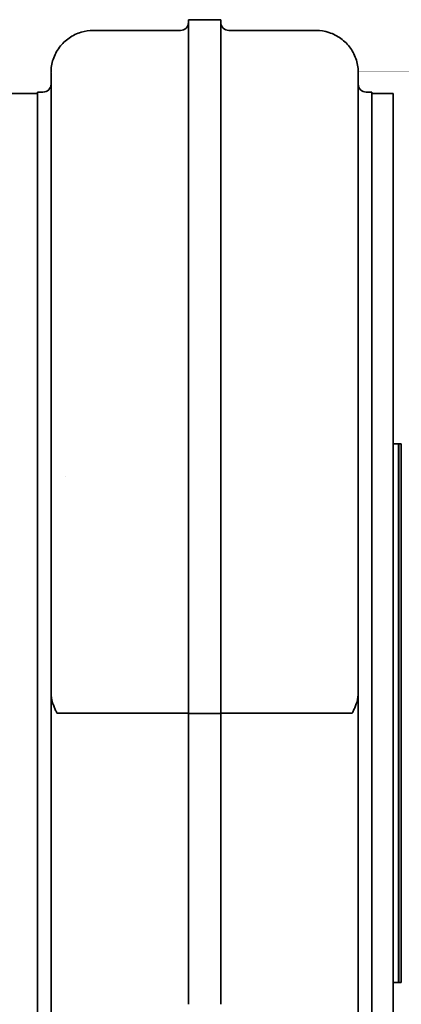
# Model space of a CAD drawing. Header units: millimetres. Extents: x 425 to 835, y 157 to 734.
# Tile 7 of 7: x 671 to 812, y 369 to 734. Entities that reach past the tile are written whole.
import ezdxf

# ---------------------------------------------------------------- set-up
doc = ezdxf.new("R2010")
doc.units = ezdxf.units.MM
doc.header["$LTSCALE"] = 3
doc.layers.add('Krawędzie widoczne(ISO)', color=7, linetype='Continuous', lineweight=35, true_color=0x262659)

msp = doc.modelspace()

# ---------------------------------------------------------------- linework, layer by layer
at = {"layer": 'Krawędzie widoczne(ISO)'}
for p, q in [((733.15, 734.19), (733.15, 733.79)), ((745.15, 734.19), (733.15, 734.19)), ((733.15, 733.79), (733.15, 652.44)), ((745.15, 734.19), (745.15, 733.79)), ((745.15, 733.79), (745.15, 652.44)), ((730.15, 730.19), (697.77, 730.19)), ((780.52, 730.19), (748.15, 730.19)), ((682.15, 714.4), (682.15, 642.8)), ((682.15, 714.4), (682.15, 714.4)), ((796.15, 714.4), (796.15, 642.8)), ((666.65, 706.8), (677.15, 706.8)), ((677.15, 707.3), (677.15, 327.93)), ((679.15, 707.3), (677.15, 707.3)), ((801.15, 707.3), (799.15, 707.3)), ((801.15, 707.3), (801.15, 327.93)), ((809.15, 706.8), (801.15, 706.8)), ((809.15, 706.8), (809.15, 320.26)), ((733.15, 652.44), (733.15, 476.68)), ((745.15, 652.44), (745.15, 476.68)), ((811.15, 576.8), (809.15, 576.8)), ((811.15, 576.7), (811.25, 576.8)), ((811.15, 576.8), (811.15, 376.8)), ((811.25, 576.8), (811.25, 376.8)), ((812.15, 576.8), (811.25, 576.8)), ((812.15, 376.8), (812.15, 576.8)), ((687.47, 564.6), (687.47, 564.6)), ((682.15, 484.49), (682.15, 331.92)), ((796.15, 484.49), (796.15, 331.92)), ((730.15, 476.8), (684.45, 476.8)), ((733.15, 476.68), (733.15, 374.41)), ((733.15, 476.68), (745.15, 476.68)), ((745.15, 476.68), (745.15, 374.41)), ((748.15, 476.8), (793.84, 476.8)), ((811.15, 376.8), (809.15, 376.8)), ((811.15, 376.9), (811.25, 376.8)), ((812.15, 376.8), (811.25, 376.8)), ((733.15, 374.41), (733.15, 368.74)), ((745.15, 374.41), (745.15, 368.74))]:
    msp.add_line(p, q, dxfattribs=at)
for centre, start, end in [((730.15, 733.19), 270, 0), ((748.15, 733.19), 180, 270), ((679.15, 710.3), 270, 0), ((799.15, 710.3), 180, 270)]:
    msp.add_arc(centre, 3, start, end, dxfattribs=at)
for centre, major_axis, start_param, end_param in [((730.15, 476.71), (-3, 0), 3.141593, 4.7124), ((748.15, 476.71), (3, 0), 1.570785, 3.141592)]:
    msp.add_ellipse(centre, major_axis=major_axis, ratio=0.029693, start_param=start_param, end_param=end_param, dxfattribs=at)
for points, knots in [([(682.15, 714.59), (682.15, 714.59), (682.15, 714.59), (682.15, 714.59), (682.15, 714.59), (682.15, 714.59), (682.15, 714.59), (682.15, 714.59), (682.15, 714.59), (682.15, 714.59), (682.15, 714.59), (682.15, 714.6), (682.15, 714.6), (682.15, 714.6), (682.15, 714.6), (682.15, 714.6), (682.15, 714.6), (682.15, 715.43), (682.21, 716.24), (682.47, 717.87), (682.67, 718.68), (683.46, 721.07), (684.25, 722.6), (686.25, 725.27), (687.47, 726.44), (690.21, 728.35), (691.76, 729.1), (694.79, 729.98), (696.29, 730.19), (697.76, 730.19)], [0, 0, 0, 0, 0.000105, 0.000105, 0.00028, 0.00028, 0.000634, 0.000634, 0.000812, 0.000812, 0.0009, 0.0009, 0.001078, 0.001078, 0.001253, 0.001253, 0.001973, 0.001973, 0.249148, 0.249148, 0.499852, 0.499852, 1.007194, 1.007194, 1.508021, 1.508021, 2.017741, 2.017741, 2.469579, 2.469579, 2.469579, 2.469579]), ([(780.53, 730.19), (782.12, 730.19), (783.74, 729.94), (786.86, 728.95), (788.39, 728.17), (791.08, 726.2), (792.29, 725), (794.22, 722.29), (794.97, 720.75), (795.71, 718.35), (795.89, 717.53), (796.06, 716.3), (796.1, 715.9), (796.13, 715.34), (796.14, 715.19), (796.14, 714.92), (796.14, 714.81), (796.15, 714.67), (796.15, 714.65), (796.15, 714.62), (796.15, 714.61), (796.15, 714.6), (796.15, 714.6), (796.15, 714.6), (796.15, 714.6), (796.15, 714.6), (796.15, 714.59), (796.15, 714.59), (796.15, 714.59), (796.15, 714.59), (796.15, 714.59), (796.15, 714.59), (796.15, 714.59), (796.15, 714.59), (796.15, 714.59), (796.15, 714.59), (796.15, 714.59), (796.15, 714.59), (796.15, 714.59), (796.15, 714.59)], [0.000975, 0.000975, 0.000975, 0.000975, 0.489412, 0.489412, 0.997594, 0.997594, 1.499418, 1.499418, 2.004493, 2.004493, 2.256135, 2.256135, 2.378882, 2.378882, 2.424881, 2.424881, 2.459379, 2.459379, 2.465847, 2.465847, 2.468871, 2.468871, 2.46925, 2.46925, 2.46944, 2.46944, 2.469535, 2.469535, 2.469631, 2.469631, 2.469822, 2.469822, 2.470203, 2.470203, 2.470392, 2.470392, 2.470439, 2.470439, 2.470453, 2.470453, 2.470453, 2.470453]), ([(682.15, 642.8), (682.15, 630.59), (682.15, 603.28), (682.15, 555.54), (682.15, 514.67), (682.15, 490.78), (682.15, 484.49)], [88.880164, 88.880164, 88.880164, 88.880164, 94.161581, 99.442997, 104.724414, 106.609574, 106.609574, 106.609574, 106.609574]), ([(796.15, 642.8), (796.15, 630.59), (796.15, 603.28), (796.15, 555.54), (796.15, 514.67), (796.15, 490.78), (796.15, 484.49)], [88.880164, 88.880164, 88.880164, 88.880164, 94.161581, 99.442997, 104.724414, 106.609574, 106.609574, 106.609574, 106.609574]), ([(684.15, 477.15), (683.95, 477.62), (683.76, 478.04), (683.37, 478.94), (683.19, 479.42), (682.89, 480.19), (682.79, 480.46), (682.48, 481.41), (682.36, 482.06), (682.23, 482.9), (682.2, 483.12), (682.17, 483.61), (682.16, 483.77), (682.15, 484.03), (682.15, 484.12), (682.15, 484.26), (682.15, 484.31), (682.15, 484.38), (682.15, 484.4), (682.15, 484.44), (682.15, 484.45), (682.15, 484.47), (682.15, 484.48), (682.15, 484.48), (682.15, 484.49), (682.15, 484.49), (682.15, 484.49), (682.15, 484.49), (682.15, 484.49), (682.15, 484.5), (682.15, 484.5), (682.15, 484.5), (682.15, 484.5), (682.15, 484.5), (682.15, 484.5), (682.15, 484.5), (682.15, 484.5), (682.15, 484.5), (682.15, 484.5), (682.15, 484.5), (682.15, 484.5), (682.15, 484.5), (682.15, 484.49), (682.15, 484.49), (682.15, 484.49), (682.15, 484.49), (682.15, 484.49), (682.15, 484.49)], [0.0001831, 0.0001831, 0.0001831, 0.0001831, 0.1525622, 0.1525622, 0.307885, 0.307885, 0.4161173, 0.4161173, 0.6687858, 0.6687858, 0.8223143, 0.8223143, 0.9011253, 0.9011253, 0.943977, 0.943977, 0.9662874, 0.9662874, 0.9775029, 0.9775029, 0.9841737, 0.9841737, 0.987053, 0.987053, 0.9882766, 0.9882766, 0.988883, 0.988883, 0.989292, 0.989292, 0.9894384, 0.9894384, 0.9894968, 0.9894968, 0.9895432, 0.9895432, 0.9895906, 0.9895906, 0.9896286, 0.9896286, 0.9896997, 0.9896997, 0.9898826, 0.9898826, 0.9904452, 0.9904452, 0.9908848, 0.9908848, 0.9908848, 0.9908848]), ([(794.15, 477.15), (794.34, 477.62), (794.53, 478.04), (794.92, 478.94), (795.1, 479.42), (795.4, 480.19), (795.5, 480.46), (795.81, 481.41), (795.93, 482.06), (796.06, 482.9), (796.09, 483.12), (796.13, 483.61), (796.13, 483.77), (796.14, 484.03), (796.14, 484.12), (796.14, 484.26), (796.14, 484.31), (796.15, 484.38), (796.15, 484.4), (796.15, 484.44), (796.15, 484.45), (796.15, 484.47), (796.15, 484.48), (796.15, 484.48), (796.15, 484.49), (796.15, 484.49), (796.15, 484.49), (796.15, 484.49), (796.15, 484.49), (796.15, 484.5), (796.15, 484.5), (796.15, 484.5), (796.15, 484.5), (796.15, 484.5), (796.15, 484.5), (796.15, 484.5), (796.15, 484.5), (796.15, 484.5), (796.15, 484.5), (796.15, 484.5), (796.15, 484.5), (796.15, 484.5), (796.15, 484.49), (796.15, 484.49), (796.15, 484.49), (796.15, 484.49), (796.15, 484.49), (796.15, 484.49)], [0.0001831, 0.0001831, 0.0001831, 0.0001831, 0.1525622, 0.1525622, 0.307885, 0.307885, 0.4161173, 0.4161173, 0.6687858, 0.6687858, 0.8223143, 0.8223143, 0.9011253, 0.9011253, 0.943977, 0.943977, 0.9662874, 0.9662874, 0.9775029, 0.9775029, 0.9841737, 0.9841737, 0.9870529, 0.9870529, 0.9882766, 0.9882766, 0.988883, 0.988883, 0.989292, 0.989292, 0.989438, 0.989438, 0.9894962, 0.9894962, 0.9895423, 0.9895423, 0.9895894, 0.9895894, 0.9896273, 0.9896273, 0.9896981, 0.9896981, 0.9898803, 0.9898803, 0.9904425, 0.9904425, 0.9908818, 0.9908818, 0.9908818, 0.9908818]), ([(684.45, 476.8), (684.43, 476.8), (684.42, 476.8), (684.39, 476.81), (684.37, 476.82), (684.32, 476.85), (684.29, 476.89), (684.22, 477), (684.18, 477.08), (684.15, 477.15)], [0, 0, 0, 0, 0.00477131, 0.00477131, 0.01004652, 0.01004652, 0.02284021, 0.02284021, 0.04489039, 0.04489039, 0.04489039, 0.04489039]), ([(793.84, 476.8), (793.86, 476.8), (793.87, 476.8), (793.9, 476.81), (793.92, 476.82), (793.97, 476.85), (794, 476.89), (794.07, 477), (794.11, 477.08), (794.15, 477.15)], [0, 0, 0, 0, 0.00477131, 0.00477131, 0.01004652, 0.01004652, 0.02284021, 0.02284021, 0.04489039, 0.04489039, 0.04489039, 0.04489039])]:
    msp.add_open_spline(points, degree=3, knots=knots, dxfattribs=at)
for points in [[(697.77, 730.19), (697.77, 730.19), (697.77, 730.19), (697.77, 730.19)], [(780.52, 730.19), (780.52, 730.19), (780.52, 730.19), (780.52, 730.19)], [(796.15, 714.59), (796.15, 714.53), (796.15, 714.53), (796.15, 714.4)]]:
    msp.add_open_spline(points, degree=3, dxfattribs=at)

doc.saveas('drawing.dxf')
